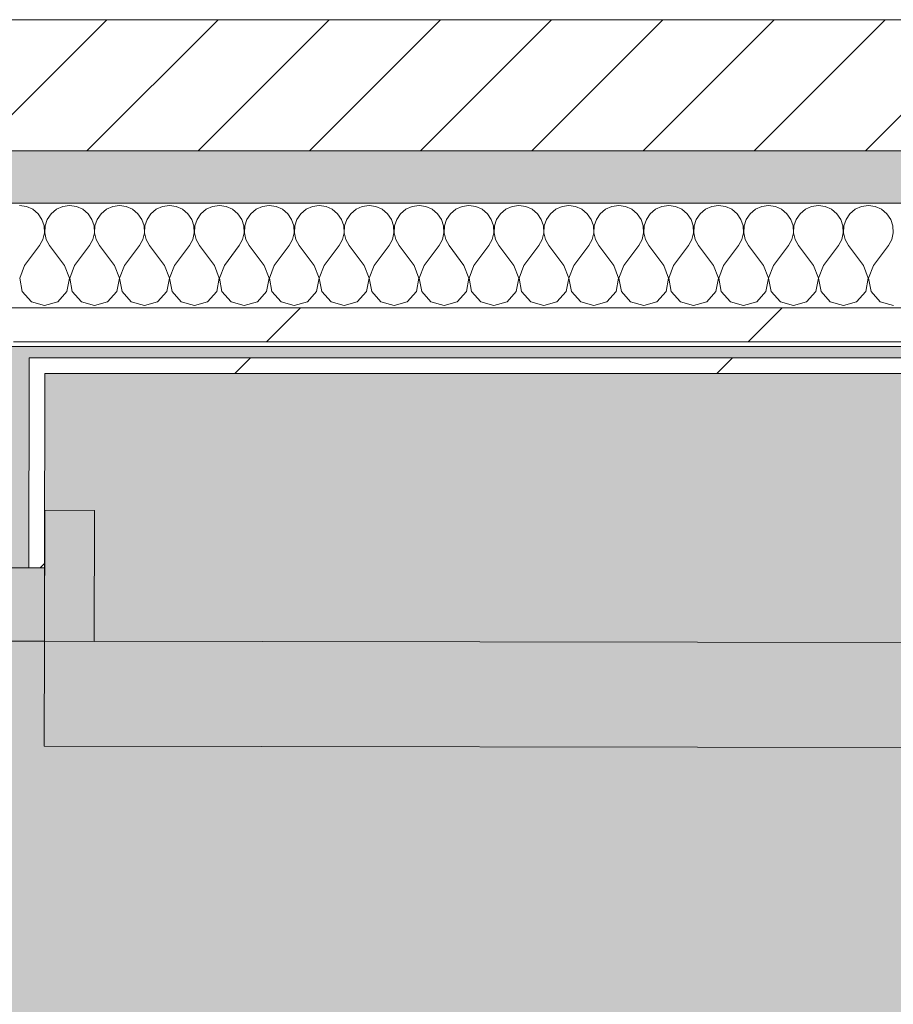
# Model space of a CAD drawing. Header units: millimetres. Extents: x -30280 to 19093, y -19284 to 4746.
# Tile 135 of 256: x -10648 to -10314, y -12645 to -12269. Entities that reach past the tile are written whole.
import ezdxf

# ---------------------------------------------------------------- set-up
doc = ezdxf.new("R2010")
doc.units = ezdxf.units.MM
doc.header["$MEASUREMENT"] = 0
doc.linetypes.add('Wipeout_Contour', pattern=[1000, 0, -1000])
for name, color, linetype in [('12_FAÇ_Façana', 7, 'Continuous'), ('Nuevo_07_CR_Cel Ras pladur', 7, 'Continuous'), ('Nuevo_08_E_Envans secs', 7, 'Continuous'), ('Nuevo_Puertas Archicad', 7, 'Continuous')]:
    doc.layers.add(name, color=color, linetype=linetype)
for name, color, linetype, lineweight, true_color in [('12_FAÇ_Façana_Pluma_Nº__176', 7, 'Continuous', 15, 0x93a0c6), ('Nuevo_07_CR_Cel Ras pladur_Pluma_Nº__102', 7, 'Continuous', 5, 0xcccccc), ('Nuevo_08_E_Envans secs_Pluma_Nº__102', 7, 'Continuous', 5, 0xcccccc), ('Nuevo_08_E_Envans secs_Pluma_Nº__171', 171, 'Continuous', 13, 0xaaaaff), ('Nuevo_08_E_Envans secs_Pluma_Nº__177', 7, 'Continuous', 15, 0xf7e046), ('Nuevo_Puertas Archicad_Pluma_Nº__3', 7, 'Continuous', 5, 0xa4a4a4)]:
    doc.layers.add(name, color=color, linetype=linetype, lineweight=lineweight, true_color=true_color)
for name, color, linetype, lineweight in [('12_FAÇ_Façana_Pluma_Nº__2', 8, 'Continuous', 5), ('12_FAÇ_Façana_Pluma_Nº__7', 7, 'Continuous', 5), ('Nuevo_08_E_Envans secs_Pluma_Nº__1', 7, 'Continuous', 5), ('Nuevo_Puertas Archicad_Pluma_Nº__1', 7, 'Continuous', 5)]:
    doc.layers.add(name, color=color, linetype=linetype, lineweight=lineweight)
pattern_1 = [(45, (0, 0), (-183.8478, 183.8478), [195, -65]), (45, (7e-14, 183.85), (-183.8478, 183.8478), [195, -65])]

# ---------------------------------------------------------------- blocks, each defined once
blk = doc.blocks.new('Forjado_1_1', base_point=(-28050.85, 1700.85))
at = {"layer": 'Nuevo_07_CR_Cel Ras pladur_Pluma_Nº__102', "linetype": 'Continuous', "lineweight": 0, "true_color": 0x333333}
h = blk.add_hatch(color=250, dxfattribs=at)
h.paths.add_polyline_path([(-28050.85, 1700.85), (-1702.11, 1700.85), (-1556.11, 1700.85), (-1556.11, -1703.98), (-1619.11, -1703.98), (-1619.11, -6940.7), (-1544.11, -6940.7), (-1544.11, -7505.7), (-1616.26, -7505.7), (-1616.05, -11923.98), (-1552.9, -11923.98), (-1552.9, -12503.98), (-2036.11, -12503.98), (-2036.11, -12340.7), (-6985.39, -12340.7), (-6985.39, -12549.28), (-7491.4, -12549.28), (-7491.4, -12393.7), (-10655.85, -12393.7), (-10657.1, -13685.07), (-1603.63, -13694.56), (-1609.23, -16937.98), (375.89, -16937.98), (375.89, -16738.98), (1128.89, -16738.98), (1128.89, -17066.98), (2622.91, -17066.98), (5778.89, -17066.98), (5778.89, -16738.98), (6378.89, -16738.98), (6378.89, -12488.98), (5778.89, -12488.98), (5763.89, -12069.98), (3832.9, -12069.98), (2768.91, -12069.98), (2768.91, -12619.14), (2622.91, -12619.14), (2622.91, -12069.98), (843.89, -12069.98), (843.89, -12503.98), (363.89, -12503.98), (363.89, -11923.98), (6641.89, -11923.98), (6627.87, -9203.97), (6003.89, -9207.42), (6010.89, -7490.7), (5790.89, -7490.7), (5790.89, -6940.7), (6010.89, -6940.7), (6010.89, -1710.7), (5770.89, -1710.7), (5770.89, 3861.73), (-28038.85, 3861.73)])
h.paths.add_polyline_path([(7.39, -9099.15), (-1192.61, -9099.15), (-1192.61, 1700.85), (7.39, 1700.85)], flags=0)
h.paths.add_polyline_path([(-1181.11, -11348.2), (-1181.11, -9848.2), (5718.89, -9848.2), (5718.89, -11348.2)], flags=0)
h.paths.add_polyline_path([(38, -16371.48), (-1162, -16371.48), (-1162, -12771.48), (38, -12771.48)], flags=0)
h.paths.add_polyline_path([(2309.36, -16371.48), (1109.36, -16371.48), (1109.36, -12771.48), (2309.36, -12771.48)], flags=0)
h.paths.add_polyline_path([(2226.83, -8799.15), (2226.83, 1400.85), (3726.83, 1400.85), (3726.83, -8799.15)], flags=0)
h.paths.add_polyline_path([(3832.9, -12471.48), (5032.9, -12471.48), (5032.9, -16671.48), (3832.9, -16671.48)], flags=0)
at = {"layer": 'Nuevo_07_CR_Cel Ras pladur_Pluma_Nº__102', "color": 254, "linetype": 'Continuous', "lineweight": 5, "true_color": 0xcccccc, "flags": 128}
blk.add_lwpolyline([(1128.89, -16738.98), (375.89, -16738.98), (375.89, -16937.98), (-1609.23, -16937.98), (-1603.63, -13694.56), (-10657.1, -13685.07), (-10655.85, -12393.7), (-7491.4, -12393.7), (-7491.4, -12549.28), (-6985.39, -12549.28), (-6985.39, -12340.7), (-2036.11, -12340.7), (-2036.11, -12503.98), (-1552.9, -12503.98), (-1552.9, -11923.98), (-1616.05, -11923.98), (-1616.26, -7505.7)], dxfattribs=at)
blk = doc.blocks.new('Muro_22_1', base_point=(-7036.11, -12338.98))
at = {"layer": '12_FAÇ_Façana_Pluma_Nº__176', "linetype": 'Continuous', "lineweight": 0, "true_color": 0x495063}
blk.add_hatch(color=251, dxfattribs=at).paths.add_polyline_path([(-7490.39, -12318.98), (-10997.42, -12318.98), (-10997.42, -12338.98), (-7490.39, -12338.98)])
at = {"layer": '12_FAÇ_Façana_Pluma_Nº__2', "linetype": 'Continuous', "lineweight": 5}
h = blk.add_hatch(dxfattribs=at)
h.set_pattern_fill('Ceramic_0001', color=8, style=0, pattern_type=2)
h.set_pattern_definition([(45, (0, 0), (-21.213203, 21.213203), [])])
h.paths.add_polyline_path([(-7490.39, -12268.98), (-10997.42, -12268.98), (-10997.42, -12318.98), (-7490.39, -12318.98)])
at = {"layer": '12_FAÇ_Façana_Pluma_Nº__7', "color": 7, "linetype": 'Continuous', "lineweight": 5}
for p, q in [((-10997.42, -12268.98), (-7490.39, -12268.98)), ((-10997.42, -12318.98), (-7490.39, -12318.98))]:
    blk.add_line(p, q, dxfattribs=at)
at = {"layer": '12_FAÇ_Façana_Pluma_Nº__7', "color": 7, "linetype": 'Continuous', "lineweight": 5, "flags": 128}
blk.add_lwpolyline([(-10997.42, -12338.98), (-7490.39, -12338.98)], dxfattribs=at)
blk = doc.blocks.new('*X710')
at = {"layer": 'Nuevo_08_E_Envans secs_Pluma_Nº__102', "color": 254, "linetype": 'Continuous', "lineweight": 5, "true_color": 0xcccccc}
for p, q in [((-10645.02, -12340.29), (-10647.62, -12339.93)), ((-10642.61, -12341.35), (-10645.02, -12340.29)), ((-10640.59, -12343.03), (-10642.61, -12341.35)), ((-10633.58, -12341.35), (-10635.6, -12343.03)), ((-10631.17, -12340.29), (-10633.58, -12341.35)), ((-10628.57, -12339.93), (-10631.17, -12340.29)), ((-10625.97, -12340.29), (-10628.57, -12339.93)), ((-10623.56, -12341.35), (-10625.97, -12340.29)), ((-10621.54, -12343.03), (-10623.56, -12341.35)), ((-10614.53, -12341.35), (-10616.55, -12343.03)), ((-10612.13, -12340.29), (-10614.53, -12341.35)), ((-10609.52, -12339.93), (-10612.13, -12340.29)), ((-10606.92, -12340.29), (-10609.52, -12339.93)), ((-10604.52, -12341.35), (-10606.92, -12340.29)), ((-10602.49, -12343.03), (-10604.52, -12341.35)), ((-10595.48, -12341.35), (-10597.51, -12343.03)), ((-10593.08, -12340.29), (-10595.48, -12341.35)), ((-10590.48, -12339.93), (-10593.08, -12340.29)), ((-10587.87, -12340.29), (-10590.48, -12339.93)), ((-10585.47, -12341.35), (-10587.87, -12340.29)), ((-10583.45, -12343.03), (-10585.47, -12341.35)), ((-10576.44, -12341.35), (-10578.46, -12343.03)), ((-10574.03, -12340.29), (-10576.44, -12341.35)), ((-10571.43, -12339.93), (-10574.03, -12340.29)), ((-10568.83, -12340.29), (-10571.43, -12339.93)), ((-10566.42, -12341.35), (-10568.83, -12340.29)), ((-10564.4, -12343.03), (-10566.42, -12341.35)), ((-10557.39, -12341.35), (-10559.41, -12343.03)), ((-10554.98, -12340.29), (-10557.39, -12341.35)), ((-10552.38, -12339.93), (-10554.98, -12340.29)), ((-10549.78, -12340.29), (-10552.38, -12339.93)), ((-10547.37, -12341.35), (-10549.78, -12340.29)), ((-10545.35, -12343.03), (-10547.37, -12341.35)), ((-10538.34, -12341.35), (-10540.36, -12343.03)), ((-10535.94, -12340.29), (-10538.34, -12341.35)), ((-10533.33, -12339.93), (-10535.94, -12340.29)), ((-10530.73, -12340.29), (-10533.33, -12339.93)), ((-10528.33, -12341.35), (-10530.73, -12340.29)), ((-10526.3, -12343.03), (-10528.33, -12341.35)), ((-10519.29, -12341.35), (-10521.32, -12343.03)), ((-10516.89, -12340.29), (-10519.29, -12341.35)), ((-10514.29, -12339.93), (-10516.89, -12340.29)), ((-10511.68, -12340.29), (-10514.29, -12339.93)), ((-10509.28, -12341.35), (-10511.68, -12340.29)), ((-10507.26, -12343.03), (-10509.28, -12341.35)), ((-10500.25, -12341.35), (-10502.27, -12343.03)), ((-10497.84, -12340.29), (-10500.25, -12341.35)), ((-10495.24, -12339.93), (-10497.84, -12340.29)), ((-10492.64, -12340.29), (-10495.24, -12339.93)), ((-10490.23, -12341.35), (-10492.64, -12340.29)), ((-10488.21, -12343.03), (-10490.23, -12341.35)), ((-10481.2, -12341.35), (-10483.22, -12343.03)), ((-10478.79, -12340.29), (-10481.2, -12341.35)), ((-10476.19, -12339.93), (-10478.79, -12340.29)), ((-10473.59, -12340.29), (-10476.19, -12339.93)), ((-10471.18, -12341.35), (-10473.59, -12340.29)), ((-10469.16, -12343.03), (-10471.18, -12341.35)), ((-10462.15, -12341.35), (-10464.17, -12343.03)), ((-10459.75, -12340.29), (-10462.15, -12341.35)), ((-10457.14, -12339.93), (-10459.75, -12340.29)), ((-10454.54, -12340.29), (-10457.14, -12339.93)), ((-10452.14, -12341.35), (-10454.54, -12340.29)), ((-10450.11, -12343.03), (-10452.14, -12341.35)), ((-10443.1, -12341.35), (-10445.13, -12343.03)), ((-10440.7, -12340.29), (-10443.1, -12341.35)), ((-10438.1, -12339.93), (-10440.7, -12340.29)), ((-10435.49, -12340.29), (-10438.1, -12339.93)), ((-10433.09, -12341.35), (-10435.49, -12340.29)), ((-10431.06, -12343.03), (-10433.09, -12341.35)), ((-10424.05, -12341.35), (-10426.08, -12343.03)), ((-10421.65, -12340.29), (-10424.05, -12341.35)), ((-10419.05, -12339.93), (-10421.65, -12340.29)), ((-10416.45, -12340.29), (-10419.05, -12339.93)), ((-10414.04, -12341.35), (-10416.45, -12340.29)), ((-10412.02, -12343.03), (-10414.04, -12341.35)), ((-10405.01, -12341.35), (-10407.03, -12343.03)), ((-10402.6, -12340.29), (-10405.01, -12341.35)), ((-10400, -12339.93), (-10402.6, -12340.29)), ((-10397.4, -12340.29), (-10400, -12339.93)), ((-10394.99, -12341.35), (-10397.4, -12340.29)), ((-10392.97, -12343.03), (-10394.99, -12341.35)), ((-10385.96, -12341.35), (-10387.98, -12343.03)), ((-10383.55, -12340.29), (-10385.96, -12341.35)), ((-10380.95, -12339.93), (-10383.55, -12340.29)), ((-10378.35, -12340.29), (-10380.95, -12339.93)), ((-10375.95, -12341.35), (-10378.35, -12340.29)), ((-10373.92, -12343.03), (-10375.95, -12341.35)), ((-10366.91, -12341.35), (-10368.94, -12343.03)), ((-10364.51, -12340.29), (-10366.91, -12341.35)), ((-10361.9, -12339.93), (-10364.51, -12340.29)), ((-10359.3, -12340.29), (-10361.9, -12339.93)), ((-10356.9, -12341.35), (-10359.3, -12340.29)), ((-10354.87, -12343.03), (-10356.9, -12341.35)), ((-10347.86, -12341.35), (-10349.89, -12343.03)), ((-10345.46, -12340.29), (-10347.86, -12341.35)), ((-10342.86, -12339.93), (-10345.46, -12340.29)), ((-10340.25, -12340.29), (-10342.86, -12339.93)), ((-10337.85, -12341.35), (-10340.25, -12340.29)), ((-10335.83, -12343.03), (-10337.85, -12341.35)), ((-10328.82, -12341.35), (-10330.84, -12343.03)), ((-10326.41, -12340.29), (-10328.82, -12341.35)), ((-10323.81, -12339.93), (-10326.41, -12340.29)), ((-10321.21, -12340.29), (-10323.81, -12339.93)), ((-10318.8, -12341.35), (-10321.21, -12340.29)), ((-10316.78, -12343.03), (-10318.8, -12341.35)), ((-10639.1, -12345.19), (-10640.59, -12343.03)), ((-10635.6, -12343.03), (-10637.09, -12345.19)), ((-10620.05, -12345.19), (-10621.54, -12343.03)), ((-10616.55, -12343.03), (-10618.04, -12345.19)), ((-10601.01, -12345.19), (-10602.49, -12343.03)), ((-10597.51, -12343.03), (-10598.99, -12345.19)), ((-10581.96, -12345.19), (-10583.45, -12343.03)), ((-10578.46, -12343.03), (-10579.95, -12345.19)), ((-10562.91, -12345.19), (-10564.4, -12343.03)), ((-10559.41, -12343.03), (-10560.9, -12345.19)), ((-10543.86, -12345.19), (-10545.35, -12343.03)), ((-10540.36, -12343.03), (-10541.85, -12345.19)), ((-10524.81, -12345.19), (-10526.3, -12343.03)), ((-10521.32, -12343.03), (-10522.8, -12345.19)), ((-10505.77, -12345.19), (-10507.26, -12343.03)), ((-10502.27, -12343.03), (-10503.76, -12345.19)), ((-10486.72, -12345.19), (-10488.21, -12343.03)), ((-10483.22, -12343.03), (-10484.71, -12345.19)), ((-10467.67, -12345.19), (-10469.16, -12343.03)), ((-10464.17, -12343.03), (-10465.66, -12345.19)), ((-10448.62, -12345.19), (-10450.11, -12343.03)), ((-10445.13, -12343.03), (-10446.61, -12345.19)), ((-10429.58, -12345.19), (-10431.06, -12343.03)), ((-10426.08, -12343.03), (-10427.57, -12345.19)), ((-10410.53, -12345.19), (-10412.02, -12343.03)), ((-10407.03, -12343.03), (-10408.52, -12345.19)), ((-10391.48, -12345.19), (-10392.97, -12343.03)), ((-10387.98, -12343.03), (-10389.47, -12345.19)), ((-10372.43, -12345.19), (-10373.92, -12343.03)), ((-10368.94, -12343.03), (-10370.42, -12345.19)), ((-10353.39, -12345.19), (-10354.87, -12343.03)), ((-10349.89, -12343.03), (-10351.38, -12345.19)), ((-10334.34, -12345.19), (-10335.83, -12343.03)), ((-10330.84, -12343.03), (-10332.33, -12345.19)), ((-10315.29, -12345.19), (-10316.78, -12343.03)), ((-10638.26, -12347.68), (-10639.1, -12345.19)), ((-10638.13, -12350.31), (-10638.26, -12347.68)), ((-10637.93, -12347.68), (-10638.06, -12350.31)), ((-10637.09, -12345.19), (-10637.93, -12347.68)), ((-10619.21, -12347.68), (-10620.05, -12345.19)), ((-10619.09, -12350.31), (-10619.21, -12347.68)), ((-10618.88, -12347.68), (-10619.01, -12350.31)), ((-10618.04, -12345.19), (-10618.88, -12347.68)), ((-10600.17, -12347.68), (-10601.01, -12345.19)), ((-10600.04, -12350.31), (-10600.17, -12347.68)), ((-10599.83, -12347.68), (-10599.96, -12350.31)), ((-10598.99, -12345.19), (-10599.83, -12347.68)), ((-10581.12, -12347.68), (-10581.96, -12345.19)), ((-10580.99, -12350.31), (-10581.12, -12347.68)), ((-10580.79, -12347.68), (-10580.91, -12350.31)), ((-10579.95, -12345.19), (-10580.79, -12347.68)), ((-10562.07, -12347.68), (-10562.91, -12345.19)), ((-10561.94, -12350.31), (-10562.07, -12347.68)), ((-10561.74, -12347.68), (-10561.87, -12350.31)), ((-10560.9, -12345.19), (-10561.74, -12347.68)), ((-10543.02, -12347.68), (-10543.86, -12345.19)), ((-10542.9, -12350.31), (-10543.02, -12347.68)), ((-10542.69, -12347.68), (-10542.82, -12350.31)), ((-10541.85, -12345.19), (-10542.69, -12347.68)), ((-10523.98, -12347.68), (-10524.81, -12345.19)), ((-10523.85, -12350.31), (-10523.98, -12347.68)), ((-10523.64, -12347.68), (-10523.77, -12350.31)), ((-10522.8, -12345.19), (-10523.64, -12347.68)), ((-10504.93, -12347.68), (-10505.77, -12345.19)), ((-10504.8, -12350.31), (-10504.93, -12347.68)), ((-10504.6, -12347.68), (-10504.72, -12350.31)), ((-10503.76, -12345.19), (-10504.6, -12347.68)), ((-10485.88, -12347.68), (-10486.72, -12345.19)), ((-10485.75, -12350.31), (-10485.88, -12347.68)), ((-10485.55, -12347.68), (-10485.68, -12350.31)), ((-10484.71, -12345.19), (-10485.55, -12347.68)), ((-10466.83, -12347.68), (-10467.67, -12345.19)), ((-10466.71, -12350.31), (-10466.83, -12347.68)), ((-10466.5, -12347.68), (-10466.63, -12350.31)), ((-10465.66, -12345.19), (-10466.5, -12347.68)), ((-10447.78, -12347.68), (-10448.62, -12345.19)), ((-10447.66, -12350.31), (-10447.78, -12347.68)), ((-10447.45, -12347.68), (-10447.58, -12350.31)), ((-10446.61, -12345.19), (-10447.45, -12347.68)), ((-10428.74, -12347.68), (-10429.58, -12345.19)), ((-10428.61, -12350.31), (-10428.74, -12347.68)), ((-10428.41, -12347.68), (-10428.53, -12350.31)), ((-10427.57, -12345.19), (-10428.41, -12347.68)), ((-10409.69, -12347.68), (-10410.53, -12345.19)), ((-10409.56, -12350.31), (-10409.69, -12347.68)), ((-10409.36, -12347.68), (-10409.49, -12350.31)), ((-10408.52, -12345.19), (-10409.36, -12347.68)), ((-10390.64, -12347.68), (-10391.48, -12345.19)), ((-10390.51, -12350.31), (-10390.64, -12347.68)), ((-10390.31, -12347.68), (-10390.44, -12350.31)), ((-10389.47, -12345.19), (-10390.31, -12347.68)), ((-10371.59, -12347.68), (-10372.43, -12345.19)), ((-10371.47, -12350.31), (-10371.59, -12347.68)), ((-10371.26, -12347.68), (-10371.39, -12350.31)), ((-10370.42, -12345.19), (-10371.26, -12347.68)), ((-10352.55, -12347.68), (-10353.39, -12345.19)), ((-10352.42, -12350.31), (-10352.55, -12347.68)), ((-10352.22, -12347.68), (-10352.34, -12350.31)), ((-10351.38, -12345.19), (-10352.22, -12347.68)), ((-10333.5, -12347.68), (-10334.34, -12345.19)), ((-10333.37, -12350.31), (-10333.5, -12347.68)), ((-10333.17, -12347.68), (-10333.29, -12350.31)), ((-10332.33, -12345.19), (-10333.17, -12347.68)), ((-10314.45, -12347.68), (-10315.29, -12345.19)), ((-10314.32, -12350.31), (-10314.45, -12347.68)), ((-10638.73, -12352.87), (-10638.13, -12350.31)), ((-10638.06, -12350.31), (-10637.46, -12352.87)), ((-10619.68, -12352.87), (-10619.09, -12350.31)), ((-10619.01, -12350.31), (-10618.41, -12352.87)), ((-10600.63, -12352.87), (-10600.04, -12350.31)), ((-10599.96, -12350.31), (-10599.37, -12352.87)), ((-10581.59, -12352.87), (-10580.99, -12350.31)), ((-10580.91, -12350.31), (-10580.32, -12352.87)), ((-10562.54, -12352.87), (-10561.94, -12350.31)), ((-10561.87, -12350.31), (-10561.27, -12352.87)), ((-10543.49, -12352.87), (-10542.9, -12350.31)), ((-10542.82, -12350.31), (-10542.22, -12352.87)), ((-10524.44, -12352.87), (-10523.85, -12350.31)), ((-10523.77, -12350.31), (-10523.18, -12352.87)), ((-10505.4, -12352.87), (-10504.8, -12350.31)), ((-10504.72, -12350.31), (-10504.13, -12352.87)), ((-10486.35, -12352.87), (-10485.75, -12350.31)), ((-10485.68, -12350.31), (-10485.08, -12352.87)), ((-10467.3, -12352.87), (-10466.71, -12350.31)), ((-10466.63, -12350.31), (-10466.03, -12352.87)), ((-10448.25, -12352.87), (-10447.66, -12350.31)), ((-10447.58, -12350.31), (-10446.99, -12352.87)), ((-10429.2, -12352.87), (-10428.61, -12350.31)), ((-10428.53, -12350.31), (-10427.94, -12352.87)), ((-10410.16, -12352.87), (-10409.56, -12350.31)), ((-10409.49, -12350.31), (-10408.89, -12352.87)), ((-10391.11, -12352.87), (-10390.51, -12350.31)), ((-10390.44, -12350.31), (-10389.84, -12352.87)), ((-10372.06, -12352.87), (-10371.47, -12350.31)), ((-10371.39, -12350.31), (-10370.8, -12352.87)), ((-10353.01, -12352.87), (-10352.42, -12350.31)), ((-10352.34, -12350.31), (-10351.75, -12352.87)), ((-10333.97, -12352.87), (-10333.37, -12350.31)), ((-10333.29, -12350.31), (-10332.7, -12352.87)), ((-10314.92, -12352.87), (-10314.32, -12350.31)), ((-10645.71, -12362.79), (-10640, -12355.17)), ((-10640, -12355.17), (-10638.73, -12352.87)), ((-10637.46, -12352.87), (-10636.19, -12355.17)), ((-10630.48, -12362.79), (-10636.19, -12355.17)), ((-10626.67, -12362.79), (-10620.95, -12355.17)), ((-10620.95, -12355.17), (-10619.68, -12352.87)), ((-10618.41, -12352.87), (-10617.14, -12355.17)), ((-10611.43, -12362.79), (-10617.14, -12355.17)), ((-10607.62, -12362.79), (-10601.9, -12355.17)), ((-10601.9, -12355.17), (-10600.63, -12352.87)), ((-10599.37, -12352.87), (-10598.1, -12355.17)), ((-10592.38, -12362.79), (-10598.1, -12355.17)), ((-10588.57, -12362.79), (-10582.86, -12355.17)), ((-10582.86, -12355.17), (-10581.59, -12352.87)), ((-10580.32, -12352.87), (-10579.05, -12355.17)), ((-10573.33, -12362.79), (-10579.05, -12355.17)), ((-10569.52, -12362.79), (-10563.81, -12355.17)), ((-10563.81, -12355.17), (-10562.54, -12352.87)), ((-10561.27, -12352.87), (-10560, -12355.17)), ((-10554.29, -12362.79), (-10560, -12355.17)), ((-10550.48, -12362.79), (-10544.76, -12355.17)), ((-10544.76, -12355.17), (-10543.49, -12352.87)), ((-10542.22, -12352.87), (-10540.95, -12355.17)), ((-10535.24, -12362.79), (-10540.95, -12355.17)), ((-10531.43, -12362.79), (-10525.71, -12355.17)), ((-10525.71, -12355.17), (-10524.44, -12352.87)), ((-10523.18, -12352.87), (-10521.9, -12355.17)), ((-10516.19, -12362.79), (-10521.9, -12355.17)), ((-10512.38, -12362.79), (-10506.67, -12355.17)), ((-10506.67, -12355.17), (-10505.4, -12352.87)), ((-10504.13, -12352.87), (-10502.86, -12355.17)), ((-10497.14, -12362.79), (-10502.86, -12355.17)), ((-10493.33, -12362.79), (-10487.62, -12355.17)), ((-10487.62, -12355.17), (-10486.35, -12352.87)), ((-10485.08, -12352.87), (-10483.81, -12355.17)), ((-10478.1, -12362.79), (-10483.81, -12355.17)), ((-10474.29, -12362.79), (-10468.57, -12355.17)), ((-10468.57, -12355.17), (-10467.3, -12352.87)), ((-10466.03, -12352.87), (-10464.76, -12355.17)), ((-10459.05, -12362.79), (-10464.76, -12355.17)), ((-10455.24, -12362.79), (-10449.52, -12355.17)), ((-10449.52, -12355.17), (-10448.25, -12352.87)), ((-10446.99, -12352.87), (-10445.71, -12355.17)), ((-10440, -12362.79), (-10445.71, -12355.17)), ((-10436.19, -12362.79), (-10430.48, -12355.17)), ((-10430.48, -12355.17), (-10429.2, -12352.87)), ((-10427.94, -12352.87), (-10426.67, -12355.17)), ((-10420.95, -12362.79), (-10426.67, -12355.17)), ((-10417.14, -12362.79), (-10411.43, -12355.17)), ((-10411.43, -12355.17), (-10410.16, -12352.87)), ((-10408.89, -12352.87), (-10407.62, -12355.17)), ((-10401.9, -12362.79), (-10407.62, -12355.17)), ((-10398.1, -12362.79), (-10392.38, -12355.17)), ((-10392.38, -12355.17), (-10391.11, -12352.87)), ((-10389.84, -12352.87), (-10388.57, -12355.17)), ((-10382.86, -12362.79), (-10388.57, -12355.17)), ((-10379.05, -12362.79), (-10373.33, -12355.17)), ((-10373.33, -12355.17), (-10372.06, -12352.87)), ((-10370.8, -12352.87), (-10369.52, -12355.17)), ((-10363.81, -12362.79), (-10369.52, -12355.17)), ((-10360, -12362.79), (-10354.29, -12355.17)), ((-10354.29, -12355.17), (-10353.01, -12352.87)), ((-10351.75, -12352.87), (-10350.48, -12355.17)), ((-10344.76, -12362.79), (-10350.48, -12355.17)), ((-10340.95, -12362.79), (-10335.24, -12355.17)), ((-10335.24, -12355.17), (-10333.97, -12352.87)), ((-10332.7, -12352.87), (-10331.43, -12355.17)), ((-10325.71, -12362.79), (-10331.43, -12355.17)), ((-10321.9, -12362.79), (-10316.19, -12355.17)), ((-10316.19, -12355.17), (-10314.92, -12352.87)), ((-10645.71, -12362.79), (-10647.58, -12367.64)), ((-10628.61, -12367.64), (-10630.48, -12362.79)), ((-10626.67, -12362.79), (-10628.53, -12367.64)), ((-10609.56, -12367.64), (-10611.43, -12362.79)), ((-10607.62, -12362.79), (-10609.49, -12367.64)), ((-10590.51, -12367.64), (-10592.38, -12362.79)), ((-10588.57, -12362.79), (-10590.44, -12367.64)), ((-10571.47, -12367.64), (-10573.33, -12362.79)), ((-10569.52, -12362.79), (-10571.39, -12367.64)), ((-10552.42, -12367.64), (-10554.29, -12362.79)), ((-10550.48, -12362.79), (-10552.34, -12367.64)), ((-10533.37, -12367.64), (-10535.24, -12362.79)), ((-10531.43, -12362.79), (-10533.29, -12367.64)), ((-10514.32, -12367.64), (-10516.19, -12362.79)), ((-10512.38, -12362.79), (-10514.25, -12367.64)), ((-10495.28, -12367.64), (-10497.14, -12362.79)), ((-10493.33, -12362.79), (-10495.2, -12367.64)), ((-10476.23, -12367.64), (-10478.1, -12362.79)), ((-10474.29, -12362.79), (-10476.15, -12367.64)), ((-10457.18, -12367.64), (-10459.05, -12362.79)), ((-10455.24, -12362.79), (-10457.1, -12367.64)), ((-10438.13, -12367.64), (-10440, -12362.79)), ((-10436.19, -12362.79), (-10438.06, -12367.64)), ((-10419.09, -12367.64), (-10420.95, -12362.79)), ((-10417.14, -12362.79), (-10419.01, -12367.64)), ((-10400.04, -12367.64), (-10401.9, -12362.79)), ((-10398.1, -12362.79), (-10399.96, -12367.64)), ((-10380.99, -12367.64), (-10382.86, -12362.79)), ((-10379.05, -12362.79), (-10380.91, -12367.64)), ((-10361.94, -12367.64), (-10363.81, -12362.79)), ((-10360, -12362.79), (-10361.87, -12367.64)), ((-10342.9, -12367.64), (-10344.76, -12362.79)), ((-10340.95, -12362.79), (-10342.82, -12367.64)), ((-10323.85, -12367.64), (-10325.71, -12362.79)), ((-10321.9, -12362.79), (-10323.77, -12367.64)), ((-10647.58, -12367.64), (-10646.61, -12372.76)), ((-10629.58, -12372.76), (-10628.61, -12367.64)), ((-10628.53, -12367.64), (-10627.57, -12372.76)), ((-10610.53, -12372.76), (-10609.56, -12367.64)), ((-10609.49, -12367.64), (-10608.52, -12372.76)), ((-10591.48, -12372.76), (-10590.51, -12367.64)), ((-10590.44, -12367.64), (-10589.47, -12372.76)), ((-10572.43, -12372.76), (-10571.47, -12367.64)), ((-10571.39, -12367.64), (-10570.42, -12372.76)), ((-10553.39, -12372.76), (-10552.42, -12367.64)), ((-10552.34, -12367.64), (-10551.38, -12372.76)), ((-10534.34, -12372.76), (-10533.37, -12367.64)), ((-10533.29, -12367.64), (-10532.33, -12372.76)), ((-10515.29, -12372.76), (-10514.32, -12367.64)), ((-10514.25, -12367.64), (-10513.28, -12372.76)), ((-10496.24, -12372.76), (-10495.28, -12367.64)), ((-10495.2, -12367.64), (-10494.23, -12372.76)), ((-10477.2, -12372.76), (-10476.23, -12367.64)), ((-10476.15, -12367.64), (-10475.19, -12372.76)), ((-10458.15, -12372.76), (-10457.18, -12367.64)), ((-10457.1, -12367.64), (-10456.14, -12372.76)), ((-10439.1, -12372.76), (-10438.13, -12367.64)), ((-10438.06, -12367.64), (-10437.09, -12372.76)), ((-10420.05, -12372.76), (-10419.09, -12367.64)), ((-10419.01, -12367.64), (-10418.04, -12372.76)), ((-10401.01, -12372.76), (-10400.04, -12367.64)), ((-10399.96, -12367.64), (-10398.99, -12372.76)), ((-10381.96, -12372.76), (-10380.99, -12367.64)), ((-10380.91, -12367.64), (-10379.95, -12372.76)), ((-10362.91, -12372.76), (-10361.94, -12367.64)), ((-10361.87, -12367.64), (-10360.9, -12372.76)), ((-10343.86, -12372.76), (-10342.9, -12367.64)), ((-10342.82, -12367.64), (-10341.85, -12372.76)), ((-10324.81, -12372.76), (-10323.85, -12367.64)), ((-10323.77, -12367.64), (-10322.8, -12372.76)), ((-10646.61, -12372.76), (-10643.1, -12376.6)), ((-10633.09, -12376.6), (-10629.58, -12372.76)), ((-10627.57, -12372.76), (-10624.05, -12376.6)), ((-10614.04, -12376.6), (-10610.53, -12372.76)), ((-10608.52, -12372.76), (-10605.01, -12376.6)), ((-10594.99, -12376.6), (-10591.48, -12372.76)), ((-10589.47, -12372.76), (-10585.96, -12376.6)), ((-10575.95, -12376.6), (-10572.43, -12372.76)), ((-10570.42, -12372.76), (-10566.91, -12376.6)), ((-10556.9, -12376.6), (-10553.39, -12372.76)), ((-10551.38, -12372.76), (-10547.86, -12376.6)), ((-10537.85, -12376.6), (-10534.34, -12372.76)), ((-10532.33, -12372.76), (-10528.82, -12376.6)), ((-10518.8, -12376.6), (-10515.29, -12372.76)), ((-10513.28, -12372.76), (-10509.77, -12376.6)), ((-10499.75, -12376.6), (-10496.24, -12372.76)), ((-10494.23, -12372.76), (-10490.72, -12376.6)), ((-10480.71, -12376.6), (-10477.2, -12372.76)), ((-10475.19, -12372.76), (-10471.67, -12376.6)), ((-10461.66, -12376.6), (-10458.15, -12372.76)), ((-10456.14, -12372.76), (-10452.63, -12376.6)), ((-10442.61, -12376.6), (-10439.1, -12372.76)), ((-10437.09, -12372.76), (-10433.58, -12376.6)), ((-10423.56, -12376.6), (-10420.05, -12372.76)), ((-10418.04, -12372.76), (-10414.53, -12376.6)), ((-10404.52, -12376.6), (-10401.01, -12372.76)), ((-10398.99, -12372.76), (-10395.48, -12376.6)), ((-10385.47, -12376.6), (-10381.96, -12372.76)), ((-10379.95, -12372.76), (-10376.44, -12376.6)), ((-10366.42, -12376.6), (-10362.91, -12372.76)), ((-10360.9, -12372.76), (-10357.39, -12376.6)), ((-10347.37, -12376.6), (-10343.86, -12372.76)), ((-10341.85, -12372.76), (-10338.34, -12376.6)), ((-10328.33, -12376.6), (-10324.81, -12372.76)), ((-10322.8, -12372.76), (-10319.29, -12376.6)), ((-10643.1, -12376.6), (-10638.1, -12378.02)), ((-10638.1, -12378.02), (-10633.09, -12376.6)), ((-10624.05, -12376.6), (-10619.05, -12378.02)), ((-10619.05, -12378.02), (-10614.04, -12376.6)), ((-10605.01, -12376.6), (-10600, -12378.02)), ((-10600, -12378.02), (-10594.99, -12376.6)), ((-10585.96, -12376.6), (-10580.95, -12378.02)), ((-10580.95, -12378.02), (-10575.95, -12376.6)), ((-10566.91, -12376.6), (-10561.9, -12378.02)), ((-10561.9, -12378.02), (-10556.9, -12376.6)), ((-10547.86, -12376.6), (-10542.86, -12378.02)), ((-10542.86, -12378.02), (-10537.85, -12376.6)), ((-10528.82, -12376.6), (-10523.81, -12378.02)), ((-10523.81, -12378.02), (-10518.8, -12376.6)), ((-10509.77, -12376.6), (-10504.76, -12378.02)), ((-10504.76, -12378.02), (-10499.75, -12376.6)), ((-10490.72, -12376.6), (-10485.71, -12378.02)), ((-10485.71, -12378.02), (-10480.71, -12376.6)), ((-10471.67, -12376.6), (-10466.67, -12378.02)), ((-10466.67, -12378.02), (-10461.66, -12376.6)), ((-10452.63, -12376.6), (-10447.62, -12378.02)), ((-10447.62, -12378.02), (-10442.61, -12376.6)), ((-10433.58, -12376.6), (-10428.57, -12378.02)), ((-10428.57, -12378.02), (-10423.56, -12376.6)), ((-10414.53, -12376.6), (-10409.52, -12378.02)), ((-10409.52, -12378.02), (-10404.52, -12376.6)), ((-10395.48, -12376.6), (-10390.48, -12378.02)), ((-10390.48, -12378.02), (-10385.47, -12376.6)), ((-10376.44, -12376.6), (-10371.43, -12378.02)), ((-10371.43, -12378.02), (-10366.42, -12376.6)), ((-10357.39, -12376.6), (-10352.38, -12378.02)), ((-10352.38, -12378.02), (-10347.37, -12376.6)), ((-10338.34, -12376.6), (-10333.33, -12378.02)), ((-10333.33, -12378.02), (-10328.33, -12376.6)), ((-10319.29, -12376.6), (-10314.29, -12378.02))]:
    blk.add_line(p, q, dxfattribs=at)
blk = doc.blocks.new('Muro_109_1', base_point=(-10638, -12403.98))
at = {"layer": 'Nuevo_08_E_Envans secs_Pluma_Nº__1', "color": 7, "linetype": 'Continuous', "lineweight": 5, "flags": 128}
blk.add_lwpolyline([(-7490.39, -12338.98), (-10675.9, -12338.98)], dxfattribs=at)
at = {"color": 254, "linetype": 'Wipeout_Contour', "lineweight": 0, "ltscale": 61631.376867}
blk.add_wipeout([(-7503.39, -12378.98), (-10649.96, -12378.98), (-10649.98, -12391.98), (-7503.39, -12391.98)], dxfattribs=at).dxf.layer = 'Nuevo_08_E_Envans secs'
at = {"color": 254, "linetype": 'Wipeout_Contour', "lineweight": 0, "ltscale": 49028.588246}
blk.add_wipeout([(-10643.99, -12401.3), (-10644, -12403.98), (-10638, -12403.98)], dxfattribs=at).dxf.layer = 'Nuevo_08_E_Envans secs'
at = {"layer": 'Nuevo_08_E_Envans secs_Pluma_Nº__171', "linetype": 'Continuous', "lineweight": 13, "true_color": 0xaaaaff}
h = blk.add_hatch(dxfattribs=at)
h.set_pattern_fill('Panellat_HPL_0001', color=161, style=0, pattern_type=2)
h.set_pattern_definition(pattern_1)
h.paths.add_polyline_path([(-10643.99, -12401.3), (-10644, -12403.98), (-10638, -12403.98)])
at = {"layer": 'Nuevo_08_E_Envans secs_Pluma_Nº__177', "linetype": 'Continuous', "lineweight": 15, "true_color": 0xf7e046}
h = blk.add_hatch(dxfattribs=at)
h.set_pattern_fill('Panellat_HPL_0001', color=53, style=0, pattern_type=2)
h.set_pattern_definition(pattern_1)
h.paths.add_polyline_path([(-7503.39, -12378.98), (-10649.96, -12378.98), (-10649.98, -12391.98), (-7503.39, -12391.98)])
at = {"layer": 'Nuevo_08_E_Envans secs_Pluma_Nº__1', "color": 7, "linetype": 'Continuous', "lineweight": 5}
for p, q in [((-10662.96, -12378.98), (-7490.39, -12378.98)), ((-10649.98, -12391.98), (-7503.39, -12391.98))]:
    blk.add_line(p, q, dxfattribs=at)
at = {"layer": 'Nuevo_08_E_Envans secs', "color": 7, "lineweight": 20}
blk.add_blockref('*X710', (0, 0), dxfattribs=at)
at = {"color": 254, "linetype": 'Wipeout_Contour', "lineweight": 0, "ltscale": 65359.993826}
blk.add_wipeout([(-10643.99, -12397.98), (-10643.99, -12401.3), (-10638, -12403.98), (-10637.99, -12397.98)], dxfattribs=at).dxf.layer = 'Nuevo_08_E_Envans secs'
at = {"layer": 'Nuevo_08_E_Envans secs_Pluma_Nº__171', "linetype": 'Continuous', "lineweight": 13, "true_color": 0xaaaaff}
h = blk.add_hatch(dxfattribs=at)
h.set_pattern_fill('Panellat_HPL_0001', color=161, style=0, pattern_type=2)
h.set_pattern_definition(pattern_1)
h.paths.add_polyline_path([(-10643.99, -12397.98), (-10643.99, -12401.3), (-10638, -12403.98), (-10637.99, -12397.98)])
at = {"layer": 'Nuevo_08_E_Envans secs_Pluma_Nº__1', "color": 7, "linetype": 'Continuous', "lineweight": 5}
for p, q in [((-10643.99, -12401.3), (-10644, -12403.98)), ((-10643.99, -12397.98), (-10643.99, -12401.3))]:
    blk.add_line(p, q, dxfattribs=at)
at = {"color": 254, "linetype": 'Wipeout_Contour', "lineweight": 0, "ltscale": 61678.236318}
blk.add_wipeout([(-7515.39, -12397.98), (-10637.99, -12397.98), (-10638, -12403.98), (-7515.39, -12403.98)], dxfattribs=at).dxf.layer = 'Nuevo_08_E_Envans secs'
at = {"layer": 'Nuevo_08_E_Envans secs_Pluma_Nº__171', "linetype": 'Continuous', "lineweight": 13, "true_color": 0xaaaaff}
h = blk.add_hatch(dxfattribs=at)
h.set_pattern_fill('Panellat_HPL_0001', color=161, style=0, pattern_type=2)
h.set_pattern_definition(pattern_1)
h.paths.add_polyline_path([(-7515.39, -12397.98), (-10637.99, -12397.98), (-10638, -12403.98), (-7515.39, -12403.98)])
at = {"layer": 'Nuevo_08_E_Envans secs_Pluma_Nº__1', "color": 7, "linetype": 'Continuous', "lineweight": 5}
blk.add_line((-10643.99, -12397.98), (-7509.39, -12397.98), dxfattribs=at)
at = {"layer": 'Nuevo_08_E_Envans secs_Pluma_Nº__1', "color": 7, "linetype": 'Continuous', "lineweight": 5, "flags": 128}
blk.add_lwpolyline([(-10638, -12403.98), (-7515.39, -12403.98)], dxfattribs=at)
blk = doc.blocks.new('Puerta 27_9')
at = {"layer": 'Nuevo_Puertas Archicad_Pluma_Nº__1', "color": 7, "linetype": 'Continuous', "lineweight": 5}
for p, q in [((382, 0), (382, 844)), ((422, 844), (422, 0)), ((422, 19), (472, 19)), ((422, 0), (422, 19)), ((472, 19), (472, 0)), ((422, 0), (382, 0)), ((472, 0), (422, 0)), ((450, 0), (422, 0)), ((422, 0), (422, -40)), ((450, -146), (450, 0)), ((450, 0), (450, -6)), ((450, 0), (450, -6)), ((450, 0), (472, 0)), ((450, 0), (472, 0)), ((450, -6), (450, -12)), ((450, -6), (450, -12))]:
    blk.add_line(p, q, dxfattribs=at)
at = {"layer": 'Nuevo_Puertas Archicad_Pluma_Nº__3', "color": 253, "linetype": 'Continuous', "lineweight": 5, "true_color": 0xa4a4a4}
blk.add_arc((422, 0), 844, 90, 180, dxfattribs=at)
blk = doc.blocks.new('Muro_125_1', base_point=(-10640.07, -13808.56))
at = {"layer": 'Nuevo_08_E_Envans secs_Pluma_Nº__1', "color": 7, "linetype": 'Continuous', "lineweight": 5}
blk.add_line((-10643.99, -12397.98), (-10643.99, -12401.3), dxfattribs=at)
at = {"color": 254, "linetype": 'Wipeout_Contour', "lineweight": 0, "ltscale": 65484.475593}
blk.add_wipeout([(-10644.11, -12478.22), (-10638.11, -12478.23), (-10638, -12403.98), (-10644, -12403.98)], dxfattribs=at).dxf.layer = 'Nuevo_08_E_Envans secs'
at = {"layer": 'Nuevo_08_E_Envans secs_Pluma_Nº__171', "linetype": 'Continuous', "lineweight": 13, "true_color": 0xaaaaff}
h = blk.add_hatch(dxfattribs=at)
h.set_pattern_fill('Panellat_HPL_0001', color=161, style=0, pattern_type=2)
h.set_pattern_definition(pattern_1)
h.paths.add_polyline_path([(-10644.11, -12478.22), (-10638.11, -12478.23), (-10638, -12403.98), (-10644, -12403.98)])
at = {"layer": 'Nuevo_08_E_Envans secs_Pluma_Nº__1', "color": 7, "linetype": 'Continuous', "lineweight": 5}
for p, q in [((-10643.99, -12401.3), (-10644, -12403.98)), ((-10644, -12403.98), (-10644.11, -12478.22)), ((-10638.11, -12478.23), (-10638.07, -12456.23)), ((-10644.11, -12478.22), (-10650.11, -12478.21)), ((-10638.11, -12478.23), (-10644.11, -12478.22))]:
    blk.add_line(p, q, dxfattribs=at)
at = {"layer": 'Nuevo_08_E_Envans secs_Pluma_Nº__1', "color": 7, "linetype": 'Continuous', "lineweight": 5, "flags": 128}
blk.add_lwpolyline([(-10638.11, -12478.23), (-10638, -12403.98)], dxfattribs=at)
at = {"layer": 'Nuevo_Puertas Archicad', "color": 253, "linetype": 'Continuous', "lineweight": 5, "true_color": 0xa4a4a6, "xscale": -1, "zscale": 1000, "rotation": 269.9153114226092}
blk.add_blockref('Puerta 27_9', (-10638.77, -12928.23), dxfattribs=at)

msp = doc.modelspace()

# ---------------------------------------------------------------- block references
at = {"layer": '12_FAÇ_Façana', "color": 7, "lineweight": 20}
msp.add_blockref('Muro_22_1', (-7036.11, -12338.98), dxfattribs=at)
at = {"layer": 'Nuevo_07_CR_Cel Ras pladur', "color": 254, "linetype": 'Continuous', "lineweight": 5, "true_color": 0xcccccc}
msp.add_blockref('Forjado_1_1', (-28050.85, 1700.85), dxfattribs=at)

# ---------------------------------------------------------------- next in the draw order: block references
at = {"layer": 'Nuevo_08_E_Envans secs', "color": 7, "lineweight": 20}
msp.add_blockref('Muro_109_1', (-10638, -12403.98), dxfattribs=at)

# ---------------------------------------------------------------- next in the draw order: block references
msp.add_blockref('Muro_125_1', (-10640.07, -13808.56), dxfattribs=at)

doc.saveas('drawing.dxf')
